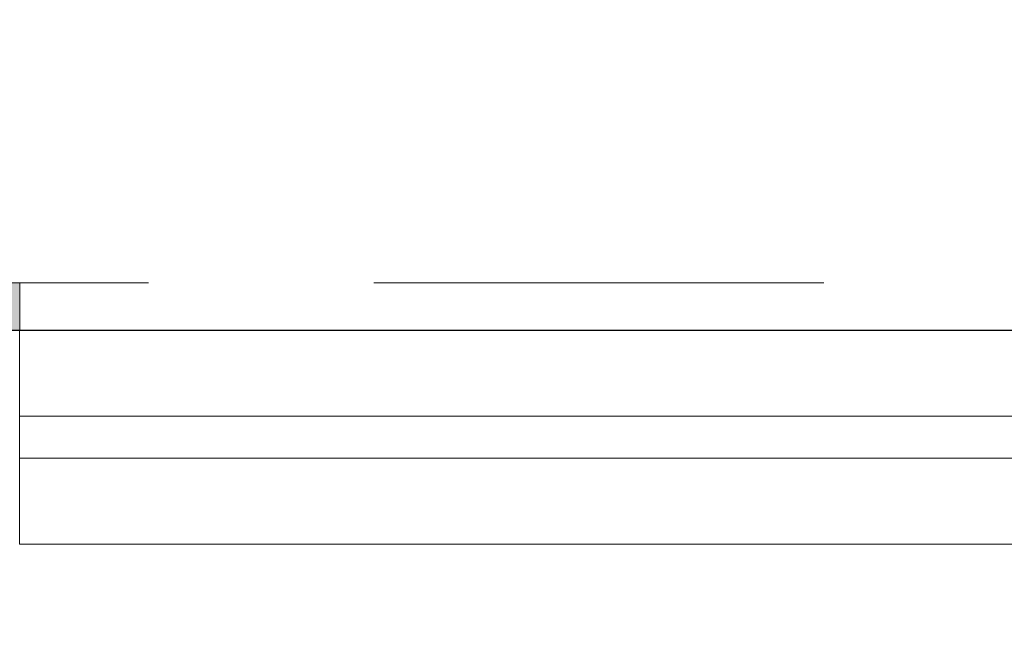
# Model space of a CAD drawing. Header units: millimetres. Extents: x 5678 to 25228, y 1791 to 30190.
# Tile 57 of 63: x 20470 to 21528, y 22062 to 22714. Entities that reach past the tile are written whole.
import ezdxf

# ---------------------------------------------------------------- set-up
doc = ezdxf.new("R2010")
doc.units = ezdxf.units.MM
doc.linetypes.add('HIDDEN', pattern=[9.525, 6.35, -3.175])
for name, color, linetype, lineweight in [('12-ELE-05', 201, 'Continuous', 20), ('BUILDING LINE', 7, 'Continuous', 25), ('WIN', 4, 'Continuous', 9)]:
    doc.layers.add(name, color=color, linetype=linetype, lineweight=lineweight)

# ---------------------------------------------------------------- blocks, each defined once
blk = doc.blocks.new('*U20')
at = {"layer": 'WIN', "color": 4, "linetype": 'Continuous', "lineweight": 5, "ltscale": 500}
for p, q in [((49875, 649.7), (51465.2, 649.7)), ((49875, 604.7), (51465.2, 604.7))]:
    blk.add_line(p, q, dxfattribs=at)
blk.add_lwpolyline([(49875, 512.2), (51465.2, 512.2), (51465.2, 742.2), (49875, 742.2)], close=True, dxfattribs=at)
blk = doc.blocks.new('*U21')
at = {"layer": '12-ELE-05'}
h = blk.add_hatch(color=253, dxfattribs=at)
h.dxf.hatch_style = 1
h.paths.add_polyline_path([(2, 89.149), (0, 89.149), (0, 83.149), (2, 83.149)])
at = {"layer": '12-ELE-05', "lineweight": 13, "elevation": 0.004}
blk.add_lwpolyline([(0, 89.149), (0, 83.149), (2, 83.149), (2, 89.149)], close=True, dxfattribs=at)
at = {"layer": '12-ELE-05', "color": 252, "linetype": 'HIDDEN', "lineweight": 9, "ltscale": 3, "elevation": 0.004}
blk.add_lwpolyline([(0, 20.546), (0, 83.149), (2, 83.149), (2, 20.546)], close=True, dxfattribs=at)

msp = doc.modelspace()

# ---------------------------------------------------------------- linework, layer by layer
at = {"layer": 'BUILDING LINE', "ltscale": 0.5, "elevation": 0}
msp.add_lwpolyline([(8420.145, 3341.16), (8420.145, 12301.16), (11320.043, 12301.16), (11320.043, 17241.149), (8420.145, 17241.149), (8420.145, 26201.149), (20010.145, 26201.149), (20010.145, 22381.149), (22520.267, 22381.149), (22520.267, 17211.149), (22750.267, 17211.149), (22748.867, 16536.155), (22520.267, 16536.155), (22520.267, 13006.155), (22748.867, 13006.155), (22748.867, 12331.16), (22520.267, 12331.16), (22520.267, 7161.16), (20010.145, 7161.16), (20010.145, 3341.16)], close=True, dxfattribs=at)

# ---------------------------------------------------------------- block references
at = {"layer": '12-ELE-05', "xscale": -25.4, "yscale": 25.4, "zscale": 25.4, "rotation": 89.99999999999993}
msp.add_blockref('*U21', (22582.14, 22431.949, -0.105), dxfattribs=at)
at = {"layer": 'WIN', "rotation": 180}
msp.add_blockref('*U20', (71935.316, 22893.303, 0), dxfattribs=at)

doc.saveas('drawing.dxf')
